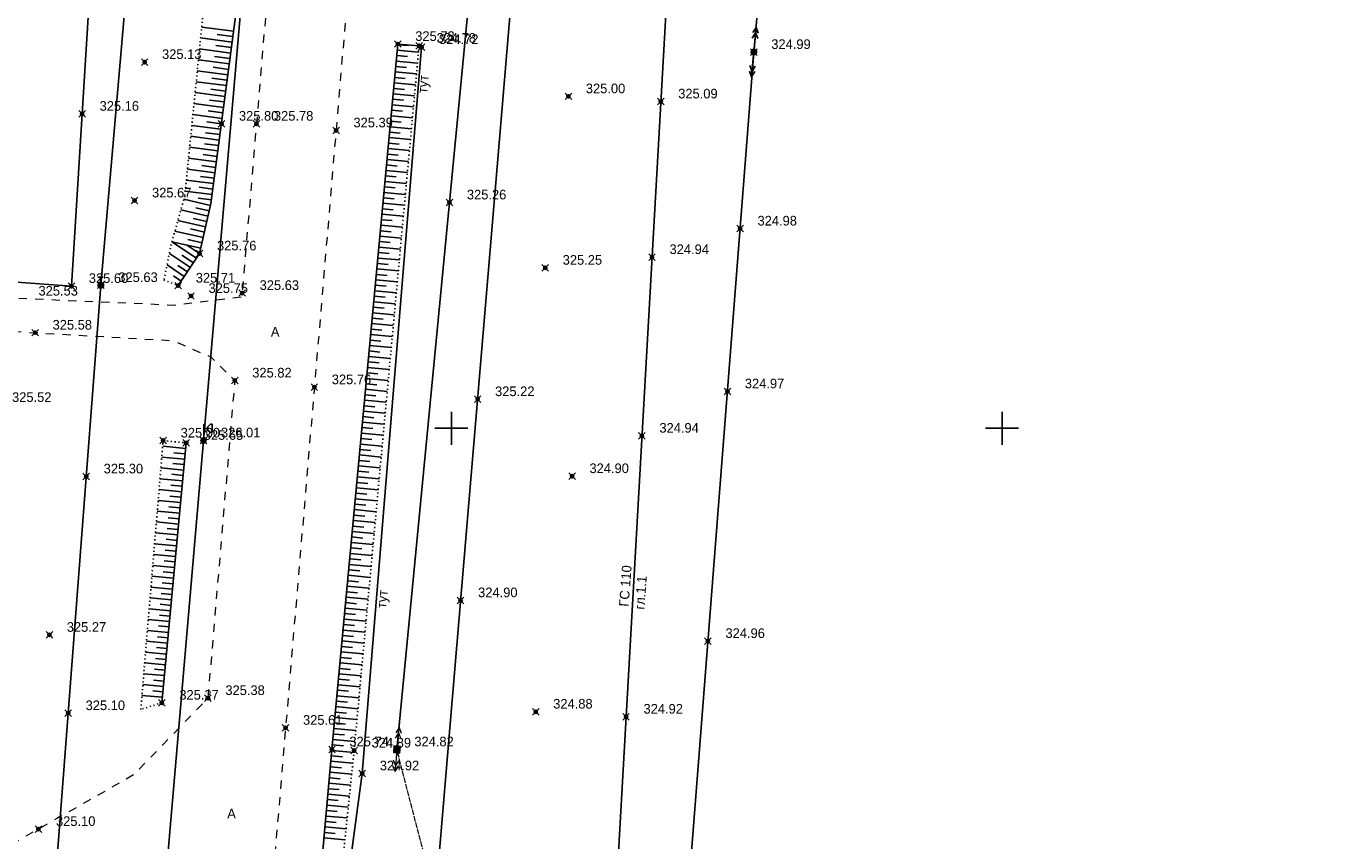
# Model space of a CAD drawing. Header units: metres. Extents: x 707528 to 709248, y 4308395 to 4311045.
# Tile 28 of 104: x 708140 to 708260, y 4308708 to 4308782. Entities that reach past the tile are written whole.
import ezdxf

# ---------------------------------------------------------------- set-up
doc = ezdxf.new("R2010")
doc.units = ezdxf.units.M
doc.header["$LTSCALE"] = 0.5
doc.header["$PDMODE"] = 35
doc.header["$PDSIZE"] = 0.3
for name, pattern in [('Auto_Street_NotBorder_Line_m1', [3, 1.5, -1.5]), ('Commnctn_Electr_VLP_High_Built_m1', [1, 1, 0]), ('ДОРОГИ_СТРОЯЩ', [9, 8, -1]), ('Контура низ откосов  Штриховая 0.1-0.5 - - - - - - -', [0.6, 0.1, -0.5])]:
    doc.linetypes.add(name, pattern=pattern)
for name, color, linetype in [('(001) Сетка', 92, 'Continuous'), ('(004) Точки рельефа', 7, 'Continuous'), ('(013) Газ', 30, 'ИК_Газопровод -------г--------'), ('(016) Кабель', 1, 'Continuous'), ('(019) Связь', 3, 'ИК_КАБ_СВЯЗИ'), ('(022) Возд. Линии', 7, 'Continuous'), ('(025) Дорога', 7, 'Continuous'), ('(035) Откосы', 7, 'Continuous'), ('(038) Деревья', 7, 'Continuous'), ('(040) Ограда', 7, 'Continuous')]:
    doc.layers.add(name, color=color, linetype=linetype)
doc.layers.add('AUTO#_ROADS_EXIST_L', color=7, linetype='Continuous', lineweight=15, true_color=0x000000)
doc.layers.add('COMMN_OBJCT_#####_B', color=7, linetype='Continuous', lineweight=15, true_color=0x000000)
doc.layers.add('COMMN_OBJCT_ELCTR_B', color=7, linetype='Continuous', true_color=0x000000)
doc.layers.add('COMMN_OBJCT_ELCTR_L', color=7, linetype='Continuous', true_color=0x000000)
doc.styles.add('BM-431', font='txt')
doc.styles.add('D-431', font='txt')
doc.styles.add('S', font='txtwr', dxfattribs={"oblique": 15})
doc.styles.get("Standard").update_dxf_attribs({"font": 'txt.shx'})
doc.linetypes.add('GAZ_VOZDUSH', pattern='A,1,-2,["~",Standard,S=3,R=0,X=-1.5,Y=-1.5],-1,10', length=14)
doc.linetypes.add('ИК_Газопровод -------г--------', pattern='A,9,-0.6,["Г",Standard,S=1.2,R=0,X=0,Y=-0.6],-1.2', length=10.8)
doc.linetypes.add('ИК_КАБ_СВЯЗИ', pattern='A,4,["o",Standard,S=0.5,R=0,X=0,Y=-0.125],4,-2', length=10)
doc.linetypes.add('ИК_Э_КАБ_ВН', pattern='A,8,-2,["<<",Standard,S=1,R=0,X=0,Y=-0.5],8,[">>",Standard,S=1,R=0,X=-1,Y=-0.5],-2', length=20)
doc.linetypes.add('ИК_Э_КАБ_НН', pattern='A,8,-2,["<",Standard,S=1,R=0,X=0,Y=-0.5],8,[">",Standard,S=1,R=0,X=-0.5,Y=-0.5],-2', length=20)
doc.linetypes.add('ОГРАДА_М_1М', pattern='A,2.5,["о",Standard,S=1,R=0,X=0,Y=-0.35],0.5,["0",Standard,S=0.5,R=0,X=-0.3,Y=-0.25],2.5', length=5.5)
doc.linetypes.add('РЯД_ДЕР_ДО4М', pattern='A,0,[133,ltypeshp.shx,S=0.4,R=0,X=0,Y=0],-3', length=3)

# ---------------------------------------------------------------- blocks, each defined once
blk = doc.blocks.new('CommnctnPoleRCsquare_m1')
at = {"layer": 'COMMN_OBJCT_#####_B', "lineweight": 13, "true_color": 0xfffffe}
blk.add_hatch(color=7, dxfattribs=at).paths.add_polyline_path([(-0.6, 0.6), (-0.6, -0.6), (0.6, -0.6), (0.6, 0.6)])
at = {"layer": 'COMMN_OBJCT_#####_B', "lineweight": 13, "true_color": 0x000000}
blk.add_hatch(color=18, dxfattribs=at).paths.add_polyline_path([(-0.1, 0, 1), (0.1, 0, 1)])
at = {"layer": 'COMMN_OBJCT_#####_B', "color": 18, "lineweight": 9, "true_color": 0x000000}
blk.add_lwpolyline([(0.6, 0.6), (-0.6, 0.6), (-0.6, -0.6), (0.6, -0.6)], close=True, dxfattribs=at)
blk.add_circle((0, 0), 0.1, dxfattribs=at)
blk = doc.blocks.new('ElectricHighVLP_m1')
at = {"layer": 'COMMN_OBJCT_ELCTR_B', "color": 18, "linetype": 'Continuous', "lineweight": 20, "true_color": 0x000000}
for p, q in [((0, 0), (4, 0)), ((3, 0), (2, 0.5)), ((3, 0), (2, -0.5)), ((4, 0), (3, 0.5)), ((4, 0), (3, -0.5))]:
    blk.add_line(p, q, dxfattribs=at)
blk = doc.blocks.new('strela1')
at = {"layer": '(022) Возд. Линии'}
for p, q in [((-2, 0), (-1.5, 0.25)), ((0, 0), (-2, 0)), ((-2, 0), (-1.5, -0.25)), ((-1.5, 0), (-1, 0.25)), ((-1.5, 0), (-1, -0.25))]:
    blk.add_line(p, q, dxfattribs=at)
blk = doc.blocks.new('strela2')
at = {"layer": '(022) Возд. Линии'}
for p, q in [((0, 0), (2, 0)), ((1.5, 0), (1, 0.25)), ((1.5, 0), (1, -0.25)), ((2, 0), (1.5, 0.25)), ((2, 0), (1.5, -0.25))]:
    blk.add_line(p, q, dxfattribs=at)
blk = doc.blocks.new('STOLB')
at = {"layer": '(022) Возд. Линии'}
blk.add_circle((0, 0), 0.25, dxfattribs=at)
blk = doc.blocks.new('*X145')
at = {"color": 0}
for p, q in [((9.5, 5.08), (10.49, 5.08)), ((9.5, 5.07), (10.49, 5.07)), ((9.5, 5.06), (10.49, 5.06)), ((9.5, 5.05), (10.49, 5.05)), ((9.5, 5.04), (10.49, 5.04)), ((9.5, 5.03), (10.49, 5.03)), ((9.5, 5.02), (10.5, 5.02)), ((9.5, 5.01), (10.5, 5.01)), ((9.5, 5), (10.5, 5)), ((9.5, 4.99), (10.5, 4.99)), ((9.5, 4.98), (10.5, 4.98)), ((9.5, 4.97), (10.5, 4.97)), ((9.5, 4.96), (10.49, 4.96)), ((9.5, 4.95), (10.49, 4.95)), ((9.5, 4.94), (10.49, 4.94)), ((9.5, 4.93), (10.49, 4.93)), ((9.5, 4.92), (10.49, 4.92)), ((9.5, 4.91), (10.49, 4.91)), ((9.5, 4.9), (10.49, 4.9)), ((9.51, 5.12), (10.48, 5.12)), ((9.51, 5.11), (10.48, 5.11)), ((9.51, 5.1), (10.48, 5.1)), ((9.51, 5.09), (10.49, 5.09)), ((9.51, 4.89), (10.49, 4.89)), ((9.51, 4.88), (10.48, 4.88)), ((9.51, 4.87), (10.48, 4.87)), ((9.51, 4.86), (10.48, 4.86)), ((9.52, 5.16), (10.47, 5.16)), ((9.52, 5.15), (10.47, 5.15)), ((9.52, 5.14), (10.47, 5.14)), ((9.52, 5.13), (10.48, 5.13)), ((9.52, 4.85), (10.48, 4.85)), ((9.52, 4.84), (10.47, 4.84)), ((9.52, 4.83), (10.47, 4.83)), ((9.53, 5.18), (10.46, 5.18)), ((9.53, 5.17), (10.46, 5.17)), ((9.53, 4.82), (10.47, 4.82)), ((9.53, 4.81), (10.46, 4.81)), ((9.53, 4.8), (10.46, 4.8)), ((9.54, 5.2), (10.45, 5.2)), ((9.54, 5.19), (10.46, 5.19)), ((9.55, 5.22), (10.44, 5.22)), ((9.55, 5.21), (10.45, 5.21)), ((9.56, 5.24), (10.43, 5.24)), ((9.56, 5.23), (10.44, 5.23)), ((9.57, 5.26), (10.42, 5.26)), ((9.57, 5.25), (10.43, 5.25)), ((9.58, 5.27), (10.41, 5.27)), ((9.59, 5.29), (10.4, 5.29)), ((9.59, 5.28), (10.41, 5.28)), ((9.6, 5.3), (10.39, 5.3)), ((9.61, 5.31), (10.38, 5.31)), ((9.62, 5.32), (10.37, 5.32)), ((9.63, 5.33), (10.37, 5.33)), ((9.64, 5.34), (10.36, 5.34)), ((9.65, 5.35), (10.35, 5.35)), ((9.66, 5.36), (10.34, 5.36)), ((9.67, 5.37), (10.32, 5.37)), ((9.68, 5.38), (10.31, 5.38)), ((9.69, 5.39), (10.3, 5.39)), ((9.71, 5.4), (10.29, 5.4)), ((9.72, 5.41), (10.27, 5.41)), ((9.74, 5.42), (10.26, 5.42)), ((9.75, 5.43), (10.24, 5.43)), ((9.77, 5.44), (10.22, 5.44)), ((9.79, 5.45), (10.2, 5.45)), ((9.82, 5.46), (10.18, 5.46)), ((9.85, 5.47), (10.15, 5.47)), ((9.88, 5.48), (10.11, 5.48)), ((9.94, 5.49), (10.05, 5.49)), ((9.54, 4.79), (10.45, 4.79)), ((9.54, 4.78), (10.45, 4.78)), ((9.55, 4.77), (10.44, 4.77)), ((9.55, 4.76), (10.44, 4.76)), ((9.56, 4.75), (10.43, 4.75)), ((9.56, 4.74), (10.43, 4.74)), ((9.57, 4.73), (10.42, 4.73)), ((9.58, 4.72), (10.41, 4.72)), ((9.58, 4.71), (10.41, 4.71)), ((9.59, 4.7), (10.4, 4.7)), ((9.6, 4.69), (10.39, 4.69)), ((9.61, 4.68), (10.39, 4.68)), ((9.61, 4.67), (10.38, 4.67)), ((9.62, 4.66), (10.37, 4.66)), ((9.63, 4.65), (10.36, 4.65)), ((9.64, 4.64), (10.35, 4.64)), ((9.65, 4.63), (10.34, 4.63)), ((9.66, 4.62), (10.33, 4.62)), ((9.67, 4.61), (10.32, 4.61)), ((9.69, 4.6), (10.31, 4.6)), ((9.7, 4.59), (10.29, 4.59)), ((9.71, 4.58), (10.28, 4.58)), ((9.73, 4.57), (10.26, 4.57)), ((9.75, 4.56), (10.25, 4.56)), ((9.76, 4.55), (10.23, 4.55)), ((9.78, 4.54), (10.21, 4.54)), ((9.81, 4.53), (10.18, 4.53)), ((9.83, 4.52), (10.16, 4.52)), ((9.87, 4.51), (10.12, 4.51)), ((9.91, 4.5), (10.08, 4.5))]:
    blk.add_line(p, q, dxfattribs=at)
blk = doc.blocks.new('I01070')
at = {"color": 0}
blk.add_circle((0.05, 0.03), 0.5, dxfattribs=at)
blk.add_blockref('*X145', (-9.95, -4.96), dxfattribs=at)
blk = doc.blocks.new('I0195')
at = {"layer": '(016) Кабель', "color": 0, "linetype": 'ИК_Э_КАБ_ВН'}
for p, q in [((-0.275, 0.74), (0.225, 0.74)), ((-0.025, 0.24), (-0.025, 0.74))]:
    blk.add_line(p, q, dxfattribs=at)
at = {"layer": '(016) Кабель', "color": 0, "linetype": 'ИК_Э_КАБ_ВН', "xscale": 0.5, "yscale": 0.5, "zscale": 0.5}
blk.add_blockref('I01070', (-0.025, -0.01), dxfattribs=at)
blk = doc.blocks.new('U1111')
for p, q in [((0.1, 0.45), (0.1, 2.95)), ((1.28934, 2.95), (0.85, 2.51066)), ((0.85, 2.51066), (0.85, 1.88934)), ((1.6, 2.95), (1.28934, 2.95)), ((1.6, 2.95), (1.6, 1.45)), ((0, 0.05), (0.1, 0.05)), ((0, -0.05), (0, 0.05)), ((0.1, 2.2), (0.85, 2.2)), ((0.1, 0.05), (0.1, -0.05)), ((0.85, 1.88934), (1.28934, 1.45)), ((1.28934, 1.45), (1.6, 1.45)), ((0.1, -0.05), (0, -0.05))]:
    blk.add_line(p, q)
blk.add_lwpolyline([(0.55, 0), (0.3, 0.433013), (-0.2, 0.433013), (-0.45, 0), (-0.2, -0.433013), (0.3, -0.433013)], close=True)
at = {"color": 4, "style": 'S', "oblique": 15}
blk.add_attdef('Z', (1.142936, -1.391276), '', height=2, dxfattribs=at)
blk = doc.blocks.new('Setka')
at = {"layer": '(001) Сетка'}
for p, q in [((0, 1.5), (0, -1.5)), ((-1.5, 0), (1.5, 0))]:
    blk.add_line(p, q, dxfattribs=at)

msp = doc.modelspace()

# ---------------------------------------------------------------- linework, layer by layer
at = {"layer": '(013) Газ', "linetype": 'GAZ_VOZDUSH', "elevation": 324.82, "flags": 128}
msp.add_lwpolyline([(708165.17, 4309921.81), (708237.06, 4309914.63), (708237.8, 4309906.21), (708237.95, 4309892.64), (708271.63, 4309889.79), (708271.63, 4309889.79), (708293.17, 4309888.33), (708284.48, 4309721.93), (708278.28, 4309632.42), (708278.09, 4309626), (708267.1, 4309554.46), (708203.29, 4308878.05), (708188.65, 4308618.68), (708188.65, 4308585.68)], dxfattribs=at)
at = {"layer": '(016) Кабель', "linetype": 'ИК_Э_КАБ_НН', "elevation": 325.65, "flags": 128}
msp.add_lwpolyline([(708148.16, 4308651.7), (708151.5, 4308692.41), (708155.95, 4308744.12), (708160.09, 4308792.08), (708165.82, 4308866.03), (708169.05, 4308905.96), (708172.4, 4308947.61), (708175.76, 4308988.14), (708178.98, 4309025.59), (708182.2, 4309063.2), (708185.81, 4309103.87), (708189.13, 4309144.32), (708192.28, 4309183.21), (708195.86, 4309224.8), (708198.74, 4309260.8), (708202.87, 4309309.74), (708206.45, 4309354.35), (708209.62, 4309392.71), (708214, 4309431.24), (708217.89, 4309470.55), (708222.29, 4309519.97), (708227.65, 4309584.99), (708230.7, 4309620.04), (708233.6, 4309650.66), (708236.61, 4309686.64), (708239.92, 4309725.26), (708242.96, 4309758.87), (708245.88, 4309791.49), (708249.04, 4309830.22), (708251.64, 4309862.09), (708254.55, 4309895.44), (708258.53, 4309939.87), (708262.1, 4309983.75), (708265.01, 4310017.02), (708267.69, 4310050.03), (708270.44, 4310083.37), (708274.29, 4310124.62), (708277.62, 4310164.75), (708280.24, 4310192.85), (708282.13, 4310214.07), (708285.19, 4310249.54), (708287.52, 4310279.26), (708289.72, 4310303.87), (708292.58, 4310337.27), (708295.61, 4310373.42), (708298.17, 4310403.78), (708301.1, 4310436.1), (708303.91, 4310468.22), (708306.25, 4310494.56), (708309.27, 4310529.23), (708312.33, 4310564.7), (708314.66, 4310594.42), (708316.85, 4310619.03), (708319.71, 4310652.44), (708322.75, 4310688.58), (708325.31, 4310718.94), (708328.24, 4310751.26), (708331.05, 4310783.38), (708331.61, 4310789.72)], dxfattribs=at)
at = {"layer": '(019) Связь', "flags": 128}
for points, elevation in [([(708317.15, 4310791), (708301.02, 4310609.69), (708256.74, 4310111.97), (708241.57, 4309932.29), (708189.21, 4309312.33), (708166.33, 4308981.07), (708160.32, 4308915.54), (708146.62, 4308758.23), (708137.03, 4308632.5), (708137.03, 4308632.5), (708137.03, 4308632.5), (708136.9, 4308567.22), (708136.89, 4308563.9)], 324.52), ([(708153.01, 4308571.82), (708156.99, 4308609.51), (708156.99, 4308609.51), (708174.15, 4308666.96), (708174.32, 4308670.73), (708195.36, 4308919.93), (708204.07, 4309029.86), (708218.91, 4309205.25), (708226.16, 4309224.91), (708236.6, 4309425.45), (708237.56, 4309445.94), (708241.53, 4309518.71), (708251.54, 4309611.08), (708253.16, 4309631.29), (708257.43, 4309700.42), (708258.88, 4309712.26), (708269.33, 4309836.62), (708270.39, 4309849.38), (708278.27, 4309932.28), (708280.62, 4309944.7), (708295.32, 4310108.26), (708303.77, 4310173.62), (708303.35, 4310191.01), (708305.19, 4310238.89), (708306.7, 4310249.89), (708308.61, 4310273.09), (708309.89, 4310281.81), (708320.55, 4310401.57), (708321.59, 4310412.94), (708336.89, 4310582.46), (708345.29, 4310694.49), (708346.98, 4310695.56), (708355.08, 4310696.93), (708358.13, 4310696.44)], 325.43)]:
    msp.add_lwpolyline(points, dxfattribs=dict(at, elevation=elevation))
at = {"layer": '(022) Возд. Линии', "flags": 128}
for points, elevation in [([(708173.51, 4308716.07), (708180.43, 4308788.09), (708187.56, 4308888.99), (708190.62, 4308921.47), (708195.78, 4308976.19), (708203.64, 4309069.96), (708211.44, 4309164.29), (708218.6, 4309250.65), (708219.25, 4309256.07), (708222.24, 4309295.89), (708225.83, 4309339.6), (708227.55, 4309406.95), (708237.81, 4309505.38), (708242.3, 4309555.66), (708248.42, 4309625.62), (708247.86, 4309642.82), (708220.32, 4309644.94)], -1.94), ([(708193.11, 4309415.99), (708231.85, 4309412.41), (708252.43, 4309429.3), (708256.6, 4309394.68), (708250.05, 4309317.14), (708243.4, 4309234.8), (708236.64, 4309154.46), (708229.09, 4309058.79), (708221.04, 4308960.49), (708213.33, 4308863.39), (708205.92, 4308779.39), (708198.54, 4308684.64), (708194.36, 4308635.49), (708189.11, 4308573.79)], 325.6)]:
    msp.add_lwpolyline(points, dxfattribs=dict(at, elevation=elevation))
at = {"layer": '(035) Откосы'}
for p, q in [((708155.78, 4308781.66, -0.3), (708158.68, 4308781.28, -0.3)), ((708155.68, 4308780.67, -0.3), (708158.55, 4308780.29, -0.3)), ((708157.17, 4308780.98, -0.3), (708158.62, 4308780.79, -0.3)), ((708155.58, 4308779.68, -0.3), (708158.42, 4308779.3, -0.3)), ((708157.06, 4308779.99, -0.3), (708158.49, 4308779.8, -0.3)), ((708175.47, 4308779.39, 324.48), (708173.53, 4308779.57, 324.48)), ((708174.55, 4308779.97, 324.48), (708173.58, 4308780.06, 324.48)), ((708155.48, 4308778.69, -0.3), (708158.29, 4308778.32, -0.3)), ((708156.94, 4308779, -0.3), (708158.36, 4308778.81, -0.3)), ((708174.37, 4308777.99, 324.48), (708173.4, 4308778.08, 324.48)), ((708175.38, 4308778.39, 324.48), (708173.44, 4308778.57, 324.48)), ((708174.46, 4308778.98, 324.48), (708173.49, 4308779.07, 324.48)), ((708155.38, 4308777.69, -0.3), (708158.16, 4308777.33, -0.3)), ((708156.71, 4308777.01, -0.3), (708158.1, 4308776.83, -0.3)), ((708156.83, 4308778.01, -0.3), (708158.23, 4308777.82, -0.3)), ((708174.27, 4308776.99, 324.48), (708173.3, 4308777.08, 324.48)), ((708175.29, 4308777.4, 324.48), (708173.35, 4308777.58, 324.48)), ((708155.18, 4308775.71, -0.3), (708157.9, 4308775.35, -0.3)), ((708155.28, 4308776.7, -0.3), (708158.03, 4308776.34, -0.3)), ((708156.6, 4308776.02, -0.3), (708157.97, 4308775.84, -0.3)), ((708174.18, 4308776, 324.48), (708173.21, 4308776.09, 324.48)), ((708175.2, 4308776.41, 324.48), (708173.26, 4308776.59, 324.48)), ((708155.08, 4308774.71, -0.3), (708157.77, 4308774.36, -0.3)), ((708156.48, 4308775.03, -0.3), (708157.84, 4308774.86, -0.3)), ((708175.01, 4308774.42, 324.48), (708173.07, 4308774.6, 324.48)), ((708174.09, 4308775.01, 324.48), (708173.12, 4308775.1, 324.48)), ((708175.11, 4308775.41, 324.48), (708173.16, 4308775.59, 324.48)), ((708154.98, 4308773.72, -0.3), (708157.64, 4308773.37, -0.3)), ((708156.37, 4308774.04, -0.3), (708157.71, 4308773.87, -0.3)), ((708174.92, 4308773.43, 324.48), (708172.98, 4308773.61, 324.48)), ((708174, 4308774.01, 324.48), (708173.02, 4308774.1, 324.48)), ((708154.88, 4308772.73, -0.3), (708157.51, 4308772.38, -0.3)), ((708156.25, 4308773.05, -0.3), (708157.58, 4308772.88, -0.3)), ((708173.81, 4308772.03, 324.48), (708172.84, 4308772.12, 324.48)), ((708174.83, 4308772.43, 324.48), (708172.89, 4308772.61, 324.48)), ((708173.9, 4308773.02, 324.48), (708172.93, 4308773.11, 324.48)), ((708154.78, 4308771.74, -0.3), (708157.38, 4308771.39, -0.3)), ((708156.02, 4308771.07, -0.3), (708157.32, 4308770.9, -0.3)), ((708156.14, 4308772.06, -0.3), (708157.45, 4308771.89, -0.3)), ((708173.72, 4308771.03, 324.48), (708172.75, 4308771.12, 324.48)), ((708174.74, 4308771.44, 324.48), (708172.79, 4308771.62, 324.48)), ((708154.58, 4308769.75, -0.3), (708157.12, 4308769.42, -0.3)), ((708154.68, 4308770.74, -0.3), (708157.25, 4308770.41, -0.3)), ((708155.91, 4308770.08, -0.3), (708157.19, 4308769.91, -0.3)), ((708173.63, 4308770.04, 324.48), (708172.65, 4308770.13, 324.48)), ((708174.65, 4308770.44, 324.48), (708172.7, 4308770.63, 324.48)), ((708154.48, 4308768.76, -0.3), (708156.99, 4308768.43, -0.3)), ((708155.79, 4308769.09, -0.3), (708157.06, 4308768.92, -0.3)), ((708174.46, 4308768.46, 324.48), (708172.51, 4308768.64, 324.48)), ((708173.54, 4308769.04, 324.48), (708172.56, 4308769.14, 324.48)), ((708174.56, 4308769.45, 324.48), (708172.61, 4308769.63, 324.48)), ((708154.38, 4308767.77, -0.3), (708156.86, 4308767.44, -0.3)), ((708155.68, 4308768.1, -0.3), (708156.93, 4308767.93, -0.3)), ((708174.37, 4308767.46, 324.48), (708172.42, 4308767.65, 324.48)), ((708173.44, 4308768.05, 324.48), (708172.47, 4308768.14, 324.48)), ((708154.28, 4308766.77, -0.3), (708156.73, 4308766.45, -0.3)), ((708155.45, 4308766.12, -0.3), (708156.67, 4308765.96, -0.3)), ((708155.56, 4308767.11, -0.3), (708156.8, 4308766.95, -0.3)), ((708173.26, 4308766.06, 324.48), (708172.28, 4308766.16, 324.48)), ((708174.28, 4308766.47, 324.48), (708172.33, 4308766.65, 324.48)), ((708173.35, 4308767.06, 324.48), (708172.38, 4308767.15, 324.48)), ((708153.89, 4308765.06, -0.3), (708156.36, 4308764.49, -0.3)), ((708154.16, 4308766.02, -0.3), (708156.59, 4308765.47, -0.3)), ((708155.25, 4308765.26, -0.3), (708156.47, 4308764.98, -0.3)), ((708173.17, 4308765.07, 324.48), (708172.19, 4308765.16, 324.48)), ((708174.19, 4308765.48, 324.48), (708172.24, 4308765.66, 324.48)), ((708153.62, 4308764.1, -0.3), (708156.14, 4308763.52, -0.3)), ((708155, 4308764.29, -0.3), (708156.25, 4308764.01, -0.3)), ((708173.07, 4308764.08, 324.48), (708172.1, 4308764.17, 324.48)), ((708174.1, 4308764.48, 324.48), (708172.14, 4308764.67, 324.48)), ((708153.35, 4308763.14, -0.3), (708155.92, 4308762.55, -0.3)), ((708154.76, 4308763.33, -0.3), (708156.03, 4308763.03, -0.3)), ((708173.91, 4308762.5, 324.48), (708171.96, 4308762.68, 324.48)), ((708172.98, 4308763.08, 324.48), (708172, 4308763.17, 324.48)), ((708174.01, 4308763.49, 324.48), (708172.05, 4308763.67, 324.48)), ((708153.08, 4308762.17, -0.3), (708155.7, 4308761.58, -0.3)), ((708153.08, 4308762.16, -0.3), (708155.31, 4308760.68, -0.3)), ((708154.4, 4308761.88, -0.3), (708155.58, 4308761.09, -0.3)), ((708154.51, 4308762.36, -0.3), (708155.81, 4308762.06, -0.3)), ((708173.82, 4308761.5, 324.48), (708171.87, 4308761.68, 324.48)), ((708172.89, 4308762.09, 324.48), (708171.91, 4308762.18, 324.48)), ((708152.85, 4308761.11, -0.3), (708154.76, 4308759.84, -0.3)), ((708153.99, 4308760.95, -0.3), (708155.03, 4308760.26, -0.3)), ((708172.71, 4308760.1, 324.48), (708171.73, 4308760.19, 324.48)), ((708173.73, 4308760.51, 324.48), (708171.77, 4308760.69, 324.48)), ((708172.8, 4308761.1, 324.48), (708171.82, 4308761.19, 324.48)), ((708152.63, 4308760.06, -0.3), (708154.2, 4308759.01, -0.3)), ((708153.23, 4308759.06, -0.3), (708153.93, 4308758.6, -0.3)), ((708153.61, 4308760.01, -0.3), (708154.48, 4308759.43, -0.3)), ((708172.61, 4308759.11, 324.48), (708171.63, 4308759.2, 324.48)), ((708173.64, 4308759.51, 324.48), (708171.68, 4308759.7, 324.48)), ((708173.46, 4308757.53, 324.48), (708171.49, 4308757.71, 324.48)), ((708172.52, 4308758.12, 324.48), (708171.54, 4308758.21, 324.48)), ((708173.55, 4308758.52, 324.48), (708171.59, 4308758.7, 324.48)), ((708173.36, 4308756.53, 324.48), (708171.4, 4308756.72, 324.48)), ((708172.43, 4308757.12, 324.48), (708171.45, 4308757.21, 324.48)), ((708173.27, 4308755.54, 324.48), (708171.31, 4308755.72, 324.48)), ((708172.34, 4308756.13, 324.48), (708171.36, 4308756.22, 324.48)), ((708172.15, 4308754.14, 324.48), (708171.17, 4308754.23, 324.48)), ((708173.18, 4308754.55, 324.48), (708171.22, 4308754.73, 324.48)), ((708172.25, 4308755.14, 324.48), (708171.26, 4308755.23, 324.48)), ((708172.06, 4308753.15, 324.48), (708171.08, 4308753.24, 324.48)), ((708173.09, 4308753.55, 324.48), (708171.12, 4308753.74, 324.48)), ((708172.91, 4308751.57, 324.48), (708170.94, 4308751.75, 324.48)), ((708171.97, 4308752.15, 324.48), (708170.98, 4308752.25, 324.48)), ((708173, 4308752.56, 324.48), (708171.03, 4308752.74, 324.48)), ((708172.82, 4308750.57, 324.48), (708170.85, 4308750.76, 324.48)), ((708171.88, 4308751.16, 324.48), (708170.89, 4308751.25, 324.48)), ((708172.72, 4308749.58, 324.48), (708170.75, 4308749.76, 324.48)), ((708171.78, 4308750.17, 324.48), (708170.8, 4308750.26, 324.48)), ((708171.6, 4308748.18, 324.48), (708170.61, 4308748.27, 324.48)), ((708172.63, 4308748.58, 324.48), (708170.66, 4308748.77, 324.48)), ((708171.69, 4308749.17, 324.48), (708170.71, 4308749.27, 324.48)), ((708171.51, 4308747.19, 324.48), (708170.52, 4308747.28, 324.48)), ((708172.54, 4308747.59, 324.48), (708170.57, 4308747.78, 324.48)), ((708172.36, 4308745.6, 324.48), (708170.38, 4308745.79, 324.48)), ((708171.42, 4308746.19, 324.48), (708170.43, 4308746.29, 324.48)), ((708172.45, 4308746.6, 324.48), (708170.47, 4308746.78, 324.48)), ((708172.27, 4308744.61, 324.48), (708170.29, 4308744.79, 324.48)), ((708171.32, 4308745.2, 324.48), (708170.34, 4308745.29, 324.48)), ((708152.24, 4308743.6, -0.3), (708154.34, 4308743.4, -0.3)), ((708172.17, 4308743.62, 324.48), (708170.2, 4308743.8, 324.48)), ((708171.23, 4308744.21, 324.48), (708170.24, 4308744.3, 324.48)), ((708152.16, 4308742.62, -0.3), (708154.24, 4308742.42, -0.3)), ((708153.24, 4308743.01, -0.3), (708154.29, 4308742.91, -0.3)), ((708171.05, 4308742.22, 324.48), (708170.06, 4308742.31, 324.48)), ((708172.08, 4308742.62, 324.48), (708170.1, 4308742.81, 324.48)), ((708171.14, 4308743.21, 324.48), (708170.15, 4308743.3, 324.48)), ((708152.08, 4308741.63, -0.3), (708154.15, 4308741.44, -0.3)), ((708153.07, 4308741.05, -0.3), (708154.1, 4308740.95, -0.3)), ((708153.16, 4308742.03, -0.3), (708154.2, 4308741.93, -0.3)), ((708170.95, 4308741.23, 324.48), (708169.96, 4308741.32, 324.48)), ((708171.99, 4308741.63, 324.48), (708170.01, 4308741.81, 324.48)), ((708151.99, 4308740.65, -0.3), (708154.06, 4308740.46, -0.3)), ((708152.98, 4308740.06, -0.3), (708154.01, 4308739.96, -0.3)), ((708171.81, 4308739.64, 324.48), (708169.83, 4308739.83, 324.48)), ((708170.86, 4308740.23, 324.48), (708169.87, 4308740.32, 324.48)), ((708171.9, 4308740.64, 324.48), (708169.92, 4308740.82, 324.48)), ((708151.83, 4308738.68, -0.3), (708153.87, 4308738.49, -0.3)), ((708151.91, 4308739.67, -0.3), (708153.97, 4308739.47, -0.3)), ((708152.9, 4308739.08, -0.3), (708153.92, 4308738.98, -0.3)), ((708171.72, 4308738.65, 324.48), (708169.73, 4308738.83, 324.48)), ((708170.77, 4308739.24, 324.48), (708169.78, 4308739.33, 324.48)), ((708151.75, 4308737.7, -0.3), (708153.78, 4308737.51, -0.3)), ((708152.81, 4308738.1, -0.3), (708153.83, 4308738, -0.3)), ((708170.59, 4308737.25, 324.48), (708169.59, 4308737.34, 324.48)), ((708171.62, 4308737.65, 324.48), (708169.64, 4308737.84, 324.48)), ((708170.68, 4308738.24, 324.48), (708169.69, 4308738.34, 324.48)), ((708151.67, 4308736.72, -0.3), (708153.69, 4308736.53, -0.3)), ((708152.72, 4308737.11, -0.3), (708153.74, 4308737.02, -0.3)), ((708170.49, 4308736.26, 324.48), (708169.5, 4308736.35, 324.48)), ((708171.53, 4308736.66, 324.48), (708169.55, 4308736.85, 324.48)), ((708151.58, 4308735.73, -0.3), (708153.6, 4308735.54, -0.3)), ((708152.55, 4308735.15, -0.3), (708153.55, 4308735.05, -0.3)), ((708152.63, 4308736.13, -0.3), (708153.64, 4308736.03, -0.3)), ((708170.4, 4308735.26, 324.48), (708169.41, 4308735.36, 324.48)), ((708171.44, 4308735.67, 324.48), (708169.45, 4308735.85, 324.48)), ((708151.42, 4308733.76, -0.3), (708153.41, 4308733.58, -0.3)), ((708151.5, 4308734.75, -0.3), (708153.5, 4308734.56, -0.3)), ((708152.46, 4308734.16, -0.3), (708153.46, 4308734.07, -0.3)), ((708171.26, 4308733.68, 324.48), (708169.27, 4308733.87, 324.48)), ((708170.31, 4308734.27, 324.48), (708169.32, 4308734.36, 324.48)), ((708171.35, 4308734.67, 324.48), (708169.36, 4308734.86, 324.48)), ((708151.34, 4308732.78, -0.3), (708153.32, 4308732.59, -0.3)), ((708152.37, 4308733.18, -0.3), (708153.37, 4308733.09, -0.3)), ((708171.17, 4308732.69, 324.48), (708169.18, 4308732.87, 324.48)), ((708170.22, 4308733.28, 324.48), (708169.22, 4308733.37, 324.48)), ((708151.26, 4308731.8, -0.3), (708153.23, 4308731.61, -0.3)), ((708152.29, 4308732.2, -0.3), (708153.27, 4308732.1, -0.3)), ((708170.03, 4308731.29, 324.48), (708169.04, 4308731.38, 324.48)), ((708171.07, 4308731.69, 324.48), (708169.08, 4308731.88, 324.48)), ((708170.13, 4308732.28, 324.48), (708169.13, 4308732.38, 324.48)), ((708151.17, 4308730.81, -0.3), (708153.13, 4308730.63, -0.3)), ((708152.11, 4308730.23, -0.3), (708153.09, 4308730.14, -0.3)), ((708152.2, 4308731.21, -0.3), (708153.18, 4308731.12, -0.3)), ((708169.94, 4308730.3, 324.48), (708168.94, 4308730.39, 324.48)), ((708170.98, 4308730.7, 324.48), (708168.99, 4308730.89, 324.48)), ((708151.09, 4308729.83, -0.3), (708153.04, 4308729.65, -0.3)), ((708152.02, 4308729.25, -0.3), (708153, 4308729.15, -0.3)), ((708169.85, 4308729.3, 324.48), (708168.85, 4308729.4, 324.48)), ((708170.89, 4308729.71, 324.48), (708168.9, 4308729.89, 324.48)), ((708150.93, 4308727.86, -0.3), (708152.86, 4308727.68, -0.3)), ((708151.01, 4308728.85, -0.3), (708152.95, 4308728.66, -0.3)), ((708151.94, 4308728.26, -0.3), (708152.9, 4308728.17, -0.3)), ((708170.71, 4308727.72, 324.48), (708168.71, 4308727.9, 324.48)), ((708169.76, 4308728.31, 324.48), (708168.76, 4308728.4, 324.48)), ((708170.8, 4308728.71, 324.48), (708168.81, 4308728.9, 324.48)), ((708150.85, 4308726.88, -0.3), (708152.77, 4308726.7, -0.3)), ((708151.85, 4308727.28, -0.3), (708152.81, 4308727.19, -0.3)), ((708170.62, 4308726.73, 324.48), (708168.62, 4308726.91, 324.48)), ((708169.66, 4308727.32, 324.48), (708168.67, 4308727.41, 324.48)), ((708150.76, 4308725.89, -0.3), (708152.67, 4308725.72, -0.3)), ((708151.76, 4308726.3, -0.3), (708152.72, 4308726.21, -0.3)), ((708169.48, 4308725.33, 324.48), (708168.48, 4308725.42, 324.48)), ((708170.52, 4308725.73, 324.48), (708168.53, 4308725.92, 324.48)), ((708169.57, 4308726.32, 324.48), (708168.57, 4308726.41, 324.48)), ((708150.68, 4308724.91, -0.3), (708152.58, 4308724.73, -0.3)), ((708151.59, 4308724.33, -0.3), (708152.53, 4308724.24, -0.3)), ((708151.67, 4308725.31, -0.3), (708152.63, 4308725.22, -0.3)), ((708169.39, 4308724.33, 324.48), (708168.39, 4308724.43, 324.48)), ((708170.43, 4308724.74, 324.48), (708168.43, 4308724.92, 324.48)), ((708150.6, 4308723.93, -0.3), (708152.49, 4308723.75, -0.3)), ((708151.5, 4308723.35, -0.3), (708152.44, 4308723.26, -0.3)), ((708169.3, 4308723.34, 324.48), (708168.3, 4308723.43, 324.48)), ((708170.34, 4308723.74, 324.48), (708168.34, 4308723.93, 324.48)), ((708150.44, 4308721.96, -0.3), (708152.3, 4308721.78, -0.3)), ((708150.52, 4308722.94, -0.3), (708152.4, 4308722.77, -0.3)), ((708151.41, 4308722.36, -0.3), (708152.35, 4308722.28, -0.3)), ((708170.16, 4308721.76, 324.48), (708168.16, 4308721.94, 324.48)), ((708169.2, 4308722.35, 324.48), (708168.2, 4308722.44, 324.48)), ((708170.25, 4308722.75, 324.48), (708168.25, 4308722.94, 324.48)), ((708150.35, 4308720.98, -0.3), (708152.21, 4308720.8, -0.3)), ((708151.33, 4308721.38, -0.3), (708152.26, 4308721.29, -0.3)), ((708170.07, 4308720.76, 324.48), (708168.06, 4308720.95, 324.48)), ((708169.11, 4308721.35, 324.48), (708168.11, 4308721.45, 324.48)), ((708168.93, 4308719.37, 324.48), (708167.92, 4308719.46, 324.48)), ((708169.97, 4308719.77, 324.48), (708167.97, 4308719.96, 324.48)), ((708169.02, 4308720.36, 324.48), (708168.02, 4308720.45, 324.48)), ((708168.83, 4308718.37, 324.48), (708167.83, 4308718.47, 324.48)), ((708169.88, 4308718.78, 324.48), (708167.88, 4308718.96, 324.48)), ((708169.7, 4308716.79, 324.48), (708167.69, 4308716.98, 324.48)), ((708168.74, 4308717.38, 324.48), (708167.74, 4308717.47, 324.48)), ((708169.79, 4308717.78, 324.48), (708167.79, 4308717.97, 324.48)), ((708169.61, 4308715.8, 324.48), (708167.6, 4308715.98, 324.48)), ((708168.65, 4308716.39, 324.48), (708167.65, 4308716.48, 324.48)), ((708169.5, 4308714.81, 324.48), (708167.51, 4308714.99, 324.48)), ((708168.56, 4308715.4, 324.48), (708167.56, 4308715.49, 324.48)), ((708168.36, 4308713.41, 324.48), (708167.38, 4308713.5, 324.48)), ((708169.4, 4308713.82, 324.48), (708167.42, 4308713.99, 324.48)), ((708168.46, 4308714.4, 324.48), (708167.47, 4308714.49, 324.48)), ((708168.27, 4308712.42, 324.48), (708167.29, 4308712.5, 324.48)), ((708169.3, 4308712.83, 324.48), (708167.33, 4308713, 324.48)), ((708169.09, 4308710.84, 324.48), (708167.16, 4308711.01, 324.48)), ((708168.17, 4308711.42, 324.48), (708167.2, 4308711.51, 324.48)), ((708169.2, 4308711.83, 324.48), (708167.25, 4308712.01, 324.48)), ((708168.99, 4308709.85, 324.48), (708167.07, 4308710.02, 324.48)), ((708168.08, 4308710.43, 324.48), (708167.11, 4308710.52, 324.48)), ((708168.89, 4308708.86, 324.48), (708166.98, 4308709.03, 324.48)), ((708167.98, 4308709.44, 324.48), (708167.02, 4308709.52, 324.48)), ((708168.79, 4308707.86, 324.48), (708166.89, 4308708.03, 324.48)), ((708167.89, 4308708.44, 324.48), (708166.94, 4308708.53, 324.48))]:
    msp.add_line(p, q, dxfattribs=at)
at = {"layer": '(035) Откосы', "linetype": 'Контура низ откосов  Штриховая 0.1-0.5 - - - - - - -'}
for points, elevation in [([(708168.28, 4308904.04), (708165.8, 4308903.88), (708162.56, 4308865.76), (708160.26, 4308834.9), (708156.63, 4308790.14), (708154.24, 4308766.3), (708153.01, 4308761.92), (708152.35, 4308758.69), (708153.65, 4308758.18)], -0.3), ([(708166.54, 4308673.41), (708167.27, 4308693.2), (708169.62, 4308715.96), (708175.52, 4308779.95)], 324.48), ([(708152.16, 4308720.31), (708150.25, 4308719.7), (708152.28, 4308744.11), (708154.38, 4308743.9)], -0.3)]:
    msp.add_lwpolyline(points, dxfattribs=dict(at, elevation=elevation))
at = {"layer": '(035) Откосы', "flags": 128}
for points, elevation in [([(708153.65, 4308758.18), (708155.59, 4308761.1), (708156.62, 4308765.63), (708159.79, 4308789.75), (708162.64, 4308836.34), (708164.67, 4308865.88), (708168.28, 4308904.04)], -0.3), ([(708175.52, 4308779.95), (708173.59, 4308780.12), (708167.61, 4308716.07), (708165.61, 4308693.64), (708164.22, 4308673.06), (708166.54, 4308673.41)], 324.48), ([(708152.16, 4308720.31), (708154.38, 4308743.9)], -0.3)]:
    msp.add_lwpolyline(points, dxfattribs=dict(at, elevation=elevation))
at = {"layer": '(038) Деревья', "color": 0, "linetype": 'РЯД_ДЕР_ДО4М', "elevation": 324.69, "flags": 128}
msp.add_lwpolyline([(708184.22, 4308671.6), (708167.12, 4308672.92), (708167.58, 4308693.14), (708170.36, 4308713.89), (708175.74, 4308779.84)], dxfattribs=at)
at = {"layer": '(040) Ограда', "linetype": 'ОГРАДА_М_1М', "elevation": 325.3, "flags": 128}
msp.add_lwpolyline([(708144.81, 4308916.5), (708156.91, 4308915.2), (708149.35, 4308845.15), (708143.95, 4308758.13), (708128.6, 4308759.26)], dxfattribs=at)
at = {"color": 0, "linetype": 'ByBlock', "lineweight": -2, "transparency": 16777216}
for p in [(708173.59, 4308780.12, 325.73), (708175.52, 4308779.95, 324.78), (708175.74, 4308779.84, 324.72), (708205.92, 4308779.39, 324.99), (708150.6, 4308778.48, 325.13), (708189.08, 4308775.37, 325), (708197.47, 4308774.89, 325.09), (708144.92, 4308773.78, 325.16), (708157.58, 4308772.88, 325.8), (708160.75, 4308772.88, 325.78), (708167.98, 4308772.27, 325.39), (708149.68, 4308765.91, 325.67), (708178.28, 4308765.72, 325.26), (708204.67, 4308763.36, 324.98), (708155.59, 4308761.1, 325.76), (708186.98, 4308759.8, 325.25), (708196.67, 4308760.77, 324.94), (708143.95, 4308758.13, 325.6), (708146.62, 4308758.23, 325.63), (708153.65, 4308758.18, 325.71), (708159.45, 4308757.51, 325.63), (708154.81, 4308757.24, 325.75), (708140.66, 4308753.91, 325.58), (708158.78, 4308749.56, 325.82), (708166.01, 4308748.95, 325.76), (708180.84, 4308747.87, 325.22), (708203.52, 4308748.57, 324.97), (708195.75, 4308744.55, 324.94), (708152.28, 4308744.11, 325), (708154.38, 4308743.9, 325.65), (708155.95, 4308744.12, 326.01), (708145.29, 4308740.84, 325.3), (708189.41, 4308740.87, 324.9), (708179.29, 4308729.6, 324.9), (708141.95, 4308726.47, 325.27), (708201.75, 4308725.91, 324.96), (708152.16, 4308720.31, 325.27), (708156.34, 4308720.73, 325.38), (708143.66, 4308719.35, 325.1), (708186.11, 4308719.49, 324.88), (708163.39, 4308718.02, 325.61), (708194.31, 4308719.03, 324.92), (708167.61, 4308716.07, 325.75), (708169.62, 4308715.96, 324.89), (708173.51, 4308716.07, 324.82), (708170.36, 4308713.89, 324.93), (708140.96, 4308708.84, 325.1)]:
    msp.add_point(p, dxfattribs=at)
at = {"layer": 'AUTO#_ROADS_EXIST_L', "linetype": 'Auto_Street_NotBorder_Line_m1', "lineweight": 15, "elevation": -0.3, "flags": 128}
for points in [[(708224.29, 4308923.08), (708180.7, 4308922.4), (708176.73, 4308875.84), (708161.51, 4308695.71), (708156.92, 4308648.5), (708151.35, 4308567.84), (708151.4, 4308567.89)], [(708145.04, 4308919.3), (708172.91, 4308915.92), (708169.51, 4308876.46), (708159.42, 4308757.13), (708153.31, 4308756.39), (708128.43, 4308757.48)], [(708128.16, 4308754.62), (708153.16, 4308753.19), (708156.6, 4308751.71), (708158.78, 4308749.56), (708156.34, 4308720.73), (708149.62, 4308713.77), (708138.13, 4308707.23), (708122.88, 4308699.25)]]:
    msp.add_lwpolyline(points, dxfattribs=at)
at = {"layer": 'COMMN_OBJCT_ELCTR_L', "linetype": 'Commnctn_Electr_VLP_High_Built_m1', "lineweight": 20, "elevation": 326.17, "flags": 128}
msp.add_lwpolyline([(707559.86, 4308436.47), (707591.06, 4308445.27), (707653.95, 4308464.22), (707719.83, 4308484.23), (707783.04, 4308503.66), (707846.22, 4308523.49), (707914.77, 4308544.83), (707979.96, 4308565.05), (708042.48, 4308584.49), (708135.82, 4308613.31), (708166.74, 4308624.85), (708194.36, 4308635.49), (708173.51, 4308716.07)], dxfattribs=at)

# ---------------------------------------------------------------- block references
at = {"layer": '(001) Сетка'}
for p in [(708178.46, 4308745.23), (708228.46, 4308745.23)]:
    msp.add_blockref('Setka', p, dxfattribs=at)
at = {"layer": '(019) Связь', "color": 0}
msp.add_blockref('I0195', (708146.62, 4308758.22, 649.33), dxfattribs=at)
at = {"layer": '(022) Возд. Линии', "rotation": 84.95468239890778}
for name, p in [('strela2', (708205.94, 4308779.64, 324.7)), ('strela1', (708205.89, 4308779.13, 324.7))]:
    msp.add_blockref(name, p, dxfattribs=at)
at = {"layer": '(022) Возд. Линии'}
msp.add_blockref('STOLB', (708205.92, 4308779.39, 324.7), dxfattribs=at)
at = {"layer": '(022) Возд. Линии', "xscale": 0.5, "yscale": 0.5, "zscale": 0.5}
msp.add_blockref('U1111', (708155.92, 4308744.12, 325.65), dxfattribs=at)
at = {"layer": 'COMMN_OBJCT_#####_B', "color": 18, "true_color": 0x000000, "xscale": 0.4999999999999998, "yscale": 0.4999999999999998, "zscale": 0.4999999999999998, "rotation": 355.0080434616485}
msp.add_blockref('CommnctnPoleRCsquare_m1', (708173.51, 4308716.07, -1.94), dxfattribs=at)
at = {"layer": 'COMMN_OBJCT_ELCTR_B'}
for xscale, yscale, zscale, rotation in [(0.4999999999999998, 0.4999999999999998, 0.4999999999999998, 84.53412934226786), (0.4999999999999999, 0.4999999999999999, 0.4999999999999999, 265.5995585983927)]:
    msp.add_blockref('ElectricHighVLP_m1', (708173.51, 4308716.07, -1.94), dxfattribs=dict(at, xscale=xscale, yscale=yscale, zscale=zscale, rotation=rotation))

# ---------------------------------------------------------------- texts
at = {"layer": '(004) Точки рельефа', "style": 'D-431'}
for s, p in [('325.73', (708175.17, 4308780.4, 325.73)), ('324.78', (708177.11, 4308780.23, 324.78)), ('324.72', (708177.33, 4308780.12, 324.72)), ('324.99', (708207.5, 4308779.67, 324.99)), ('325.13', (708152.18, 4308778.76, 325.13)), ('325.00', (708190.66, 4308775.65, 325)), ('325.09', (708199.05, 4308775.18, 325.09)), ('325.16', (708146.51, 4308774.06, 325.16)), ('325.80', (708159.16, 4308773.16, 325.8)), ('325.78', (708162.34, 4308773.16, 325.78)), ('325.39', (708169.56, 4308772.55, 325.39)), ('325.67', (708151.27, 4308766.19, 325.67)), ('325.26', (708179.86, 4308766.01, 325.26)), ('324.98', (708206.25, 4308763.64, 324.98)), ('325.76', (708157.17, 4308761.38, 325.76)), ('324.94', (708198.26, 4308761.05, 324.94)), ('325.25', (708188.56, 4308760.08, 325.25)), ('325.60', (708145.53, 4308758.42, 325.6)), ('325.63', (708148.21, 4308758.51, 325.63)), ('325.71', (708155.24, 4308758.46, 325.71)), ('325.53', (708140.96, 4308757.28, 325.53)), ('325.75', (708156.4, 4308757.52, 325.75)), ('325.63', (708161.04, 4308757.79, 325.63)), ('325.58', (708142.24, 4308754.19, 325.58)), ('325.82', (708160.37, 4308749.84, 325.82)), ('325.76', (708167.59, 4308749.23, 325.76)), ('324.97', (708205.1, 4308748.86, 324.97)), ('325.52', (708138.56, 4308747.62, 325.52)), ('325.22', (708182.42, 4308748.15, 325.22)), ('324.94', (708197.34, 4308744.83, 324.94)), ('325.00', (708153.87, 4308744.39, 325)), ('325.65', (708155.97, 4308744.18, 325.65)), ('326.01', (708157.53, 4308744.41, 326.01)), ('325.30', (708146.88, 4308741.13, 325.3)), ('324.90', (708190.99, 4308741.16, 324.9)), ('324.90', (708180.88, 4308729.89, 324.9)), ('325.27', (708143.53, 4308726.75, 325.27)), ('324.96', (708203.34, 4308726.19, 324.96)), ('325.38', (708157.93, 4308721.01, 325.38)), ('325.27', (708153.75, 4308720.59, 325.27)), ('324.88', (708187.7, 4308719.78, 324.88)), ('325.10', (708145.24, 4308719.64, 325.1)), ('324.92', (708195.9, 4308719.32, 324.92)), ('325.61', (708164.98, 4308718.31, 325.61)), ('325.74', (708169.19, 4308716.35, 325.75)), ('324.89', (708171.21, 4308716.24, 324.89)), ('324.82', (708175.09, 4308716.35, 324.82)), ('324.92', (708171.95, 4308714.17, 324.93)), ('325.10', (708142.55, 4308709.12, 325.1))]:
    msp.add_text(s, height=0.875, dxfattribs=at).set_placement(p)
at = {"layer": '(013) Газ', "color": 0, "linetype": 'Continuous', "style": 'D-431'}
for s, p in [('ГС 110', (708194.54, 4308729.01, -0.3)), ('гл.1.1', (708195.97, 4308728.75, -0.3))]:
    msp.add_text(s, height=0.875, rotation=85.6526, dxfattribs=at).set_placement(p)
at = {"layer": '(025) Дорога', "linetype": 'ДОРОГИ_СТРОЯЩ', "style": 'BM-431'}
for p in [(708162.06, 4308753.55, -0.3), (708158.1, 4308709.81, -0.3)]:
    msp.add_text('A', height=0.875, dxfattribs=at).set_placement(p)
at = {"layer": '(038) Деревья', "color": 0, "linetype": 'ByBlock', "style": 'BM-431'}
for p in [(708176.24, 4308775.62, -0.3), (708172.53, 4308728.86, -0.3)]:
    msp.add_text('тут', height=0.875, rotation=84.8342, dxfattribs=at).set_placement(p)

doc.saveas('drawing.dxf')
